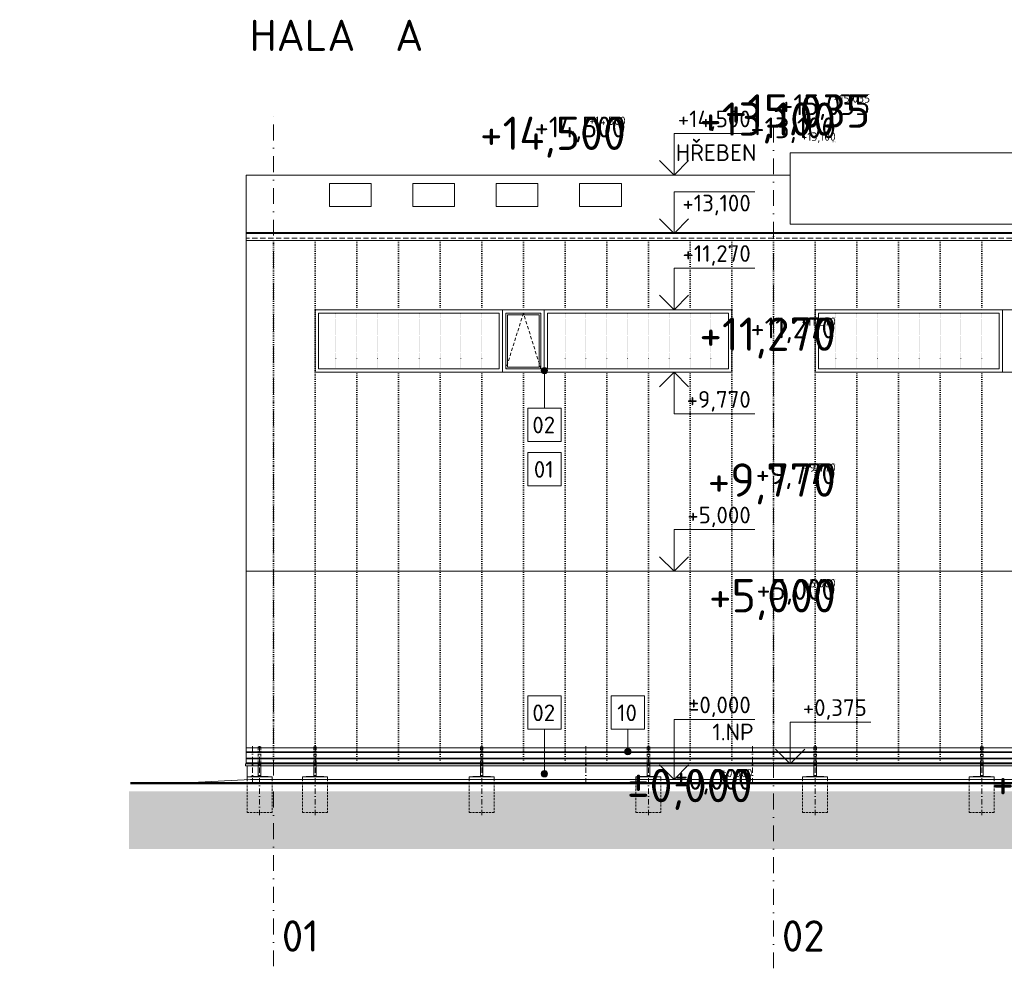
# Model space of a CAD drawing. Header units: millimetres. Extents: x -725694 to 4766210, y -2984614 to 2187451.
# Tile 31 of 256: x -6088 to 17540, y -91600 to -68840. Entities that reach past the tile are written whole.
import ezdxf
from ezdxf import colors
from ezdxf.entities.mleader import LeaderData, LeaderLine
from ezdxf.enums import TextEntityAlignment as Align
from ezdxf.math import Vec2, Vec3

# ---------------------------------------------------------------- set-up
doc = ezdxf.new("R2010")
doc.units = ezdxf.units.MM
for name, pattern in [('CARKOVANA', [5, 3, -2]), ('CENTERX2', [101.6, 63.5, -12.7, 12.7, -12.7]), ('DASHDOT', [25.4, 12.7, -6.35, 0, -6.35]), ('DIVIDE', [31.75, 12.7, -6.35, 0, -6.35, 0, -6.35]), ('DOT', [6.35, 0, -6.35]), ('HIDDEN', [9.525, 6.35, -3.175]), ('ČÁRKOVANÁ', [19.05, 12.7, -6.35])]:
    doc.linetypes.add(name, pattern=pattern)
for name, color, linetype in [('0 @ 1', 7, 'Continuous'), ('0 @ 10', 7, 'Continuous'), ('0 @ 100', 7, 'Continuous'), ('0 @ 200', 7, 'Continuous'), ('0 @ 250 (1)', 7, 'Continuous'), ('0 @ 250 (2)', 7, 'Continuous'), ('0 @ 400', 7, 'Continuous')]:
    doc.layers.add(name, color=color, linetype=linetype)
for name, color, linetype, lineweight in [('A99_FVE_řez', 7, 'Continuous', 5), ('A99_N_kce-pohl', 7, 'Continuous', 9), ('A99_N_koty-200-vysk', 7, 'Continuous', 9), ('A99_N_leg-text', 7, 'Continuous', 9), ('A99_N_osy', 7, 'CENTERX2', 9), ('A99_N_sraf', 7, 'Continuous', 0), ('A99_N_sraf @ 200', 7, 'Continuous', 0), ('A99_N_txt-popis-200', 7, 'Continuous', 5), ('A99_N_txt-popis-200 @ 200', 7, 'Continuous', 5), ('PBS - odstupy', 1, 'DIVIDE', 30)]:
    doc.layers.add(name, color=color, linetype=linetype, lineweight=lineweight)
doc.styles.add('A99_kota', font='isocpeur.ttf', dxfattribs={"height": 2})
doc.styles.add('A99_popis', font='isocpeur.ttf')
doc.styles.add('ad_popis 100', font='isocpeur.ttf', dxfattribs={"height": 200})
doc.styles.add('ISOCPEUR_2', font='isocpeur.ttf', dxfattribs={"height": 2})

# ---------------------------------------------------------------- blocks, each defined once
blk = doc.blocks.new('*U113')
at = {"color": 0, "linetype": 'ByBlock', "lineweight": -2}
blk.add_line((-3, 0), (7, 0), dxfattribs=at)
for points in [[(0, 0), (0, 5), (0, 5), (9.7, 5)], [(-1.75, 1.75), (0, 0), (1.75, 1.75)]]:
    blk.add_lwpolyline(points, dxfattribs=at)
at = {"color": 0, "linetype": 'ByBlock', "lineweight": -2, "style": 'A99_kota'}
for tag, p in [('VYSKA', (9.2, 7.75)), ('POPIS', (9.2, 4.5))]:
    blk.add_attdef(tag, text='', height=2, dxfattribs=at).set_placement(p, align=Align.TOP_RIGHT)
blk = doc.blocks.new('*U6313')
at = {"layer": 'A99_N_koty-200-vysk', "lineweight": 5}
ref = blk.add_blockref('*U113', (9615, -72570), dxfattribs=dict(at, xscale=200, yscale=200, zscale=200))
ref.add_attrib('VYSKA', '+14,500', dxfattribs={"layer": '0 @ 200', "color": 0, "linetype": 'ByBlock', "lineweight": -2, "height": 400, "style": 'A99_kota'}).set_placement((11455, -71020), align=Align.TOP_RIGHT)
ref.add_attrib('POPIS_001', 'HŘEBEN', (9655, -72230), dxfattribs={"layer": '0', "color": 0, "linetype": 'ByBlock', "lineweight": -2, "height": 400, "style": 'A99_kota'})
ref = blk.add_blockref('*U113', (9615, -72570), dxfattribs=dict(at, xscale=200, yscale=200, zscale=200))
ref.add_attrib('VYSKA', '+14,500', dxfattribs={"layer": '0 @ 400', "color": 0, "linetype": 'ByBlock', "lineweight": -2, "height": 800, "style": 'A99_kota'}).set_placement((8455, -71165), align=Align.TOP_RIGHT)
ref.add_attrib('POPIS_001', 'HŘEBEN', (9655, -72230), dxfattribs={"layer": '0', "color": 0, "linetype": 'ByBlock', "lineweight": -2, "height": 400, "style": 'A99_kota'})
ref = blk.add_blockref('*U113', (9615, -72570), dxfattribs=dict(at, xscale=200, yscale=200, zscale=200))
ref.add_attrib('VYSKA', '+14,500', dxfattribs={"layer": '0 @ 250 (1)', "color": 0, "linetype": 'ByBlock', "lineweight": -2, "height": 500, "style": 'A99_kota'}).set_placement((8455, -71165), align=Align.TOP_RIGHT)
ref.add_attrib('POPIS_001', 'HŘEBEN', (9655, -72230), dxfattribs={"layer": '0', "color": 0, "linetype": 'ByBlock', "lineweight": -2, "height": 400, "style": 'A99_kota'})
ref = blk.add_blockref('*U113', (9615, -72570), dxfattribs=dict(at, xscale=200, yscale=200, zscale=200))
ref.add_attrib('VYSKA', '+14,500', dxfattribs={"layer": '0 @ 250 (2)', "color": 0, "linetype": 'ByBlock', "lineweight": -2, "height": 500, "style": 'A99_kota'}).set_placement((8455, -71165), align=Align.TOP_RIGHT)
ref.add_attrib('POPIS_001', 'HŘEBEN', (9655, -72230), dxfattribs={"layer": '0', "color": 0, "linetype": 'ByBlock', "lineweight": -2, "height": 400, "style": 'A99_kota'})
ref = blk.add_blockref('*U113', (9615, -72570), dxfattribs=dict(at, xscale=200, yscale=200, zscale=200))
ref.add_attrib('VYSKA', '+14,500', dxfattribs={"layer": '0 @ 100', "color": 0, "linetype": 'ByBlock', "lineweight": -2, "height": 200, "style": 'A99_kota'}).set_placement((8455, -71165), align=Align.TOP_RIGHT)
ref.add_attrib('POPIS_001', 'HŘEBEN', (9655, -72230), dxfattribs={"layer": '0', "color": 0, "linetype": 'ByBlock', "lineweight": -2, "height": 400, "style": 'A99_kota'})
ref = blk.add_blockref('*U113', (9615, -72570), dxfattribs=dict(at, xscale=200, yscale=200, zscale=200))
ref.add_attrib('VYSKA', '+14,500', dxfattribs={"layer": '0 @ 10', "color": 0, "linetype": 'ByBlock', "lineweight": -2, "height": 20, "style": 'A99_kota'}).set_placement((8455, -71165), align=Align.TOP_RIGHT)
ref.add_attrib('POPIS_001', 'HŘEBEN', (9655, -72230), dxfattribs={"layer": '0', "color": 0, "linetype": 'ByBlock', "lineweight": -2, "height": 400, "style": 'A99_kota'})
ref = blk.add_blockref('*U113', (9615, -72570), dxfattribs=dict(at, xscale=200, yscale=200, zscale=200))
ref.add_attrib('VYSKA', '+14,500', dxfattribs={"layer": '0 @ 1', "color": 0, "linetype": 'ByBlock', "lineweight": -2, "height": 2, "style": 'A99_kota'}).set_placement((8455, -71165), align=Align.TOP_RIGHT)
ref.add_attrib('POPIS_001', 'HŘEBEN', (9655, -72230), dxfattribs={"layer": '0', "color": 0, "linetype": 'ByBlock', "lineweight": -2, "height": 400, "style": 'A99_kota'})
blk = doc.blocks.new('*U126')
at = {"color": 0, "linetype": 'ByBlock', "lineweight": -2}
blk.add_line((-3, 0), (7, 0), dxfattribs=at)
for points in [[(0, 0), (0, 7.2), (0, 7.2), (9.7, 7.2)], [(-1.75, 1.75), (0, 0), (1.75, 1.75)]]:
    blk.add_lwpolyline(points, dxfattribs=at)
at = {"color": 0, "linetype": 'ByBlock', "lineweight": -2, "style": 'A99_kota'}
for tag, p in [('VYSKA', (9.2, 9.95)), ('POPIS', (9.2, 6.7))]:
    blk.add_attdef(tag, text='', height=2, dxfattribs=at).set_placement(p, align=Align.TOP_RIGHT)
blk = doc.blocks.new('*U6314')
at = {"layer": 'A99_N_koty-200-vysk', "lineweight": 5}
ref = blk.add_blockref('*U126', (9615, -87070), dxfattribs=dict(at, xscale=200, yscale=200, zscale=200))
ref.add_attrib('VYSKA', '±0,000', dxfattribs={"layer": '0 @ 200', "color": 0, "linetype": 'ByBlock', "lineweight": -2, "height": 400, "style": 'A99_kota'}).set_placement((11455, -85080), align=Align.TOP_RIGHT)
ref.add_attrib('POPIS_001', '1.NP', (10535, -86130), dxfattribs={"layer": '0', "color": 0, "linetype": 'ByBlock', "lineweight": -2, "height": 400, "style": 'A99_kota'})
ref = blk.add_blockref('*U126', (9615, -87070), dxfattribs=dict(at, xscale=200, yscale=200, zscale=200))
ref.add_attrib('VYSKA', '±0,000', dxfattribs={"layer": '0 @ 400', "color": 0, "linetype": 'ByBlock', "lineweight": -2, "height": 800, "style": 'A99_kota'}).set_placement((11495, -86815), align=Align.TOP_RIGHT)
ref.add_attrib('POPIS_001', '1.NP', (10535, -86130), dxfattribs={"layer": '0', "color": 0, "linetype": 'ByBlock', "lineweight": -2, "height": 400, "style": 'A99_kota'})
ref = blk.add_blockref('*U126', (9615, -87070), dxfattribs=dict(at, xscale=200, yscale=200, zscale=200))
ref.add_attrib('VYSKA', '±0,000', dxfattribs={"layer": '0 @ 100', "color": 0, "linetype": 'ByBlock', "lineweight": -2, "height": 200, "style": 'A99_kota'}).set_placement((11495, -86815), align=Align.TOP_RIGHT)
ref.add_attrib('POPIS_001', '1.NP', (10535, -86130), dxfattribs={"layer": '0', "color": 0, "linetype": 'ByBlock', "lineweight": -2, "height": 400, "style": 'A99_kota'})
ref = blk.add_blockref('*U126', (9615, -87070), dxfattribs=dict(at, xscale=200, yscale=200, zscale=200))
ref.add_attrib('VYSKA', '±0,000', dxfattribs={"layer": '0 @ 1', "color": 0, "linetype": 'ByBlock', "lineweight": -2, "height": 2, "style": 'A99_kota'}).set_placement((11495, -86815), align=Align.TOP_RIGHT)
ref.add_attrib('POPIS_001', '1.NP', (10535, -86130), dxfattribs={"layer": '0', "color": 0, "linetype": 'ByBlock', "lineweight": -2, "height": 400, "style": 'A99_kota'})
ref = blk.add_blockref('*U126', (9615, -87070), dxfattribs=dict(at, xscale=200, yscale=200, zscale=200))
ref.add_attrib('VYSKA', '±0,000', dxfattribs={"layer": '0 @ 10', "color": 0, "linetype": 'ByBlock', "lineweight": -2, "height": 20, "style": 'A99_kota'}).set_placement((11495, -86815), align=Align.TOP_RIGHT)
ref.add_attrib('POPIS_001', '1.NP', (10535, -86130), dxfattribs={"layer": '0', "color": 0, "linetype": 'ByBlock', "lineweight": -2, "height": 400, "style": 'A99_kota'})
ref = blk.add_blockref('*U126', (9615, -87070), dxfattribs=dict(at, xscale=200, yscale=200, zscale=200))
ref.add_attrib('VYSKA', '±0,000', dxfattribs={"layer": '0 @ 250 (1)', "color": 0, "linetype": 'ByBlock', "lineweight": -2, "height": 500, "style": 'A99_kota'}).set_placement((11495, -86815), align=Align.TOP_RIGHT)
ref.add_attrib('POPIS_001', '1.NP', (10535, -86130), dxfattribs={"layer": '0', "color": 0, "linetype": 'ByBlock', "lineweight": -2, "height": 400, "style": 'A99_kota'})
ref = blk.add_blockref('*U126', (9615, -87070), dxfattribs=dict(at, xscale=200, yscale=200, zscale=200))
ref.add_attrib('VYSKA', '±0,000', dxfattribs={"layer": '0 @ 250 (2)', "color": 0, "linetype": 'ByBlock', "lineweight": -2, "height": 500, "style": 'A99_kota'}).set_placement((11495, -86815), align=Align.TOP_RIGHT)
ref.add_attrib('POPIS_001', '1.NP', (10535, -86130), dxfattribs={"layer": '0', "color": 0, "linetype": 'ByBlock', "lineweight": -2, "height": 400, "style": 'A99_kota'})
blk = doc.blocks.new('*U120')
at = {"color": 0, "linetype": 'ByBlock', "lineweight": -2}
blk.add_line((-3, 0), (7, 0), dxfattribs=at)
for points in [[(-1.75, -1.75), (0, 0), (1.75, -1.75)], [(0, 0), (0, -5), (0, -5), (9.7, -5)]]:
    blk.add_lwpolyline(points, dxfattribs=at)
at = {"color": 0, "linetype": 'ByBlock', "lineweight": -2, "style": 'A99_kota'}
for tag, p in [('VYSKA', (9.2, -2.25)), ('POPIS', (9.2, -5.5))]:
    blk.add_attdef(tag, text='', height=2, dxfattribs=at).set_placement(p, align=Align.TOP_RIGHT)
blk = doc.blocks.new('*U6315')
at = {"layer": 'A99_N_koty-200-vysk', "lineweight": 5}
ref = blk.add_blockref('*U120', (9615, -77300), dxfattribs=dict(at, xscale=200, yscale=200, zscale=200))
ref.add_attrib('VYSKA', '+9,770', dxfattribs={"layer": '0 @ 200', "color": 0, "linetype": 'ByBlock', "lineweight": -2, "height": 400, "style": 'A99_kota'}).set_placement((11455, -77750), align=Align.TOP_RIGHT)
ref = blk.add_blockref('*U120', (9615, -77300), dxfattribs=dict(at, xscale=200, yscale=200, zscale=200))
ref.add_attrib('VYSKA', '+9,770', dxfattribs={"layer": '0 @ 100', "color": 0, "linetype": 'ByBlock', "lineweight": -2, "height": 200, "style": 'A99_kota'}).set_placement((13495, -79485), align=Align.TOP_RIGHT)
ref = blk.add_blockref('*U120', (9615, -77300), dxfattribs=dict(at, xscale=200, yscale=200, zscale=200))
ref.add_attrib('VYSKA', '+9,770', dxfattribs={"layer": '0 @ 1', "color": 0, "linetype": 'ByBlock', "lineweight": -2, "height": 2, "style": 'A99_kota'}).set_placement((13495, -79485), align=Align.TOP_RIGHT)
ref = blk.add_blockref('*U120', (9615, -77300), dxfattribs=dict(at, xscale=200, yscale=200, zscale=200))
ref.add_attrib('VYSKA', '+9,770', dxfattribs={"layer": '0 @ 400', "color": 0, "linetype": 'ByBlock', "lineweight": -2, "height": 800, "style": 'A99_kota'}).set_placement((13495, -79485), align=Align.TOP_RIGHT)
ref = blk.add_blockref('*U120', (9615, -77300), dxfattribs=dict(at, xscale=200, yscale=200, zscale=200))
ref.add_attrib('VYSKA', '+9,770', dxfattribs={"layer": '0 @ 10', "color": 0, "linetype": 'ByBlock', "lineweight": -2, "height": 20, "style": 'A99_kota'}).set_placement((13495, -79485), align=Align.TOP_RIGHT)
ref = blk.add_blockref('*U120', (9615, -77300), dxfattribs=dict(at, xscale=200, yscale=200, zscale=200))
ref.add_attrib('VYSKA', '+9,770', dxfattribs={"layer": '0 @ 250 (1)', "color": 0, "linetype": 'ByBlock', "lineweight": -2, "height": 500, "style": 'A99_kota'}).set_placement((13495, -79485), align=Align.TOP_RIGHT)
ref = blk.add_blockref('*U120', (9615, -77300), dxfattribs=dict(at, xscale=200, yscale=200, zscale=200))
ref.add_attrib('VYSKA', '+9,770', dxfattribs={"layer": '0 @ 250 (2)', "color": 0, "linetype": 'ByBlock', "lineweight": -2, "height": 500, "style": 'A99_kota'}).set_placement((13495, -79485), align=Align.TOP_RIGHT)
blk = doc.blocks.new('*U124')
at = {"color": 0, "linetype": 'ByBlock', "lineweight": -2}
blk.add_line((-3, 0), (7, 0), dxfattribs=at)
for points in [[(0, 0), (0, 5), (0, 5), (9.7, 5)], [(-1.75, 1.75), (0, 0), (1.75, 1.75)]]:
    blk.add_lwpolyline(points, dxfattribs=at)
at = {"color": 0, "linetype": 'ByBlock', "lineweight": -2, "style": 'A99_kota'}
for tag, p in [('VYSKA', (9.2, 7.75)), ('POPIS', (9.2, 4.5))]:
    blk.add_attdef(tag, text='', height=2, dxfattribs=at).set_placement(p, align=Align.TOP_RIGHT)
blk = doc.blocks.new('*U6316')
at = {"layer": 'A99_N_koty-200-vysk', "lineweight": 5}
ref = blk.add_blockref('*U124', (9615, -75800), dxfattribs=dict(at, xscale=200, yscale=200, zscale=200))
ref.add_attrib('VYSKA', '+11,270', dxfattribs={"layer": '0 @ 200', "color": 0, "linetype": 'ByBlock', "lineweight": -2, "height": 400, "style": 'A99_kota'}).set_placement((11455, -74250), align=Align.TOP_RIGHT)
ref = blk.add_blockref('*U124', (9615, -75800), dxfattribs=dict(at, xscale=200, yscale=200, zscale=200))
ref.add_attrib('VYSKA', '+11,270', dxfattribs={"layer": '0 @ 100', "color": 0, "linetype": 'ByBlock', "lineweight": -2, "height": 200, "style": 'A99_kota'}).set_placement((13495, -75985), align=Align.TOP_RIGHT)
ref = blk.add_blockref('*U124', (9615, -75800), dxfattribs=dict(at, xscale=200, yscale=200, zscale=200))
ref.add_attrib('VYSKA', '+11,270', dxfattribs={"layer": '0 @ 1', "color": 0, "linetype": 'ByBlock', "lineweight": -2, "height": 2, "style": 'A99_kota'}).set_placement((13495, -75985), align=Align.TOP_RIGHT)
ref = blk.add_blockref('*U124', (9615, -75800), dxfattribs=dict(at, xscale=200, yscale=200, zscale=200))
ref.add_attrib('VYSKA', '+11,270', dxfattribs={"layer": '0 @ 400', "color": 0, "linetype": 'ByBlock', "lineweight": -2, "height": 800, "style": 'A99_kota'}).set_placement((13495, -75985), align=Align.TOP_RIGHT)
ref = blk.add_blockref('*U124', (9615, -75800), dxfattribs=dict(at, xscale=200, yscale=200, zscale=200))
ref.add_attrib('VYSKA', '+11,270', dxfattribs={"layer": '0 @ 10', "color": 0, "linetype": 'ByBlock', "lineweight": -2, "height": 20, "style": 'A99_kota'}).set_placement((13495, -75985), align=Align.TOP_RIGHT)
ref = blk.add_blockref('*U124', (9615, -75800), dxfattribs=dict(at, xscale=200, yscale=200, zscale=200))
ref.add_attrib('VYSKA', '+11,270', dxfattribs={"layer": '0 @ 250 (1)', "color": 0, "linetype": 'ByBlock', "lineweight": -2, "height": 500, "style": 'A99_kota'}).set_placement((13495, -75985), align=Align.TOP_RIGHT)
ref = blk.add_blockref('*U124', (9615, -75800), dxfattribs=dict(at, xscale=200, yscale=200, zscale=200))
ref.add_attrib('VYSKA', '+11,270', dxfattribs={"layer": '0 @ 250 (2)', "color": 0, "linetype": 'ByBlock', "lineweight": -2, "height": 500, "style": 'A99_kota'}).set_placement((13495, -75985), align=Align.TOP_RIGHT)
blk = doc.blocks.new('*U330')
at = {"color": 0, "linetype": 'ByBlock', "lineweight": -2}
blk.add_line((-3, 0), (7, 0), dxfattribs=at)
for points in [[(0, 0), (0, 5), (0, 5), (9.7, 5)], [(-1.75, 1.75), (0, 0), (1.75, 1.75)]]:
    blk.add_lwpolyline(points, dxfattribs=at)
at = {"color": 0, "linetype": 'ByBlock', "lineweight": -2, "style": 'A99_kota'}
blk.add_attdef('POPIS', text='', height=2, rotation=360, dxfattribs=at).set_placement((9.2, 5.5), align=Align.BOTTOM_RIGHT)
blk.add_attdef('VYSKA', text='', height=2, rotation=360, dxfattribs=at).set_placement((9.2, 4.25), align=Align.TOP_RIGHT)
blk = doc.blocks.new('*U6321')
at = {"layer": 'A99_N_koty-200-vysk', "lineweight": 5}
ref = blk.add_blockref('*U330', (9615, -73970), dxfattribs=dict(at, xscale=200, yscale=200, zscale=200))
ref.add_attrib('VYSKA', '+13,100', dxfattribs={"layer": '0 @ 400', "color": 0, "linetype": 'ByBlock', "lineweight": -2, "height": 800, "style": 'A99_kota'}).set_placement((13495, -70825), align=Align.TOP_RIGHT)
ref = blk.add_blockref('*U330', (9615, -73970), dxfattribs=dict(at, xscale=200, yscale=200, zscale=200))
ref.add_attrib('VYSKA', '+13,100', dxfattribs={"layer": '0 @ 250 (1)', "color": 0, "linetype": 'ByBlock', "lineweight": -2, "height": 500, "style": 'A99_kota'}).set_placement((13495, -71185), align=Align.TOP_RIGHT)
ref = blk.add_blockref('*U330', (9615, -73970), dxfattribs=dict(at, xscale=200, yscale=200, zscale=200))
ref.add_attrib('VYSKA', '+13,100', dxfattribs={"layer": '0 @ 250 (2)', "color": 0, "linetype": 'ByBlock', "lineweight": -2, "height": 500, "style": 'A99_kota'}).set_placement((13495, -71185), align=Align.TOP_RIGHT)
ref = blk.add_blockref('*U330', (9615, -73970), dxfattribs=dict(at, xscale=200, yscale=200, zscale=200))
ref.add_attrib('VYSKA', '+13,100', dxfattribs={"layer": '0 @ 100', "color": 0, "linetype": 'ByBlock', "lineweight": -2, "height": 200, "style": 'A99_kota'}).set_placement((13495, -71545), align=Align.TOP_RIGHT)
ref = blk.add_blockref('*U330', (9615, -73970), dxfattribs=dict(at, xscale=200, yscale=200, zscale=200))
ref.add_attrib('VYSKA', '+13,100', dxfattribs={"layer": '0 @ 10', "color": 0, "linetype": 'ByBlock', "lineweight": -2, "height": 20, "style": 'A99_kota'}).set_placement((13495, -71761), align=Align.TOP_RIGHT)
ref = blk.add_blockref('*U330', (9615, -73970), dxfattribs=dict(at, xscale=200, yscale=200, zscale=200))
ref.add_attrib('VYSKA', '+13,100', dxfattribs={"layer": '0 @ 1', "color": 0, "linetype": 'ByBlock', "lineweight": -2, "height": 2, "style": 'A99_kota'}).set_placement((13495, -71782), align=Align.TOP_RIGHT)
ref = blk.add_blockref('*U330', (9615, -73970), dxfattribs=dict(at, xscale=200, yscale=200, zscale=200))
ref.add_attrib('VYSKA', '+13,100', dxfattribs={"layer": '0 @ 200', "color": 0, "linetype": 'ByBlock', "lineweight": -2, "height": 400, "style": 'A99_kota'}).set_placement((11455, -73040), align=Align.TOP_RIGHT)
blk = doc.blocks.new('*U6322')
at = {"layer": 'A99_N_koty-200-vysk', "lineweight": 5}
ref = blk.add_blockref('*U124', (12400, -86695), dxfattribs=dict(at, xscale=200, yscale=200, zscale=200))
ref.add_attrib('VYSKA', '+0,375', dxfattribs={"layer": '0 @ 200', "color": 0, "linetype": 'ByBlock', "lineweight": -2, "height": 400, "style": 'A99_kota'}).set_placement((14240, -85145), align=Align.TOP_RIGHT)
ref = blk.add_blockref('*U124', (12400, -86695), dxfattribs=dict(at, xscale=200, yscale=200, zscale=200))
ref.add_attrib('VYSKA', '+0,375', dxfattribs={"layer": '0 @ 100', "color": 0, "linetype": 'ByBlock', "lineweight": -2, "height": 200, "style": 'A99_kota'}).set_placement((20305, -86745), align=Align.TOP_RIGHT)
ref = blk.add_blockref('*U124', (12400, -86695), dxfattribs=dict(at, xscale=200, yscale=200, zscale=200))
ref.add_attrib('VYSKA', '+0,375', dxfattribs={"layer": '0 @ 1', "color": 0, "linetype": 'ByBlock', "lineweight": -2, "height": 2, "style": 'A99_kota'}).set_placement((20305, -86745), align=Align.TOP_RIGHT)
ref = blk.add_blockref('*U124', (12400, -86695), dxfattribs=dict(at, xscale=200, yscale=200, zscale=200))
ref.add_attrib('VYSKA', '+0,375', dxfattribs={"layer": '0 @ 400', "color": 0, "linetype": 'ByBlock', "lineweight": -2, "height": 800, "style": 'A99_kota'}).set_placement((20305, -86745), align=Align.TOP_RIGHT)
ref = blk.add_blockref('*U124', (12400, -86695), dxfattribs=dict(at, xscale=200, yscale=200, zscale=200))
ref.add_attrib('VYSKA', '+0,375', dxfattribs={"layer": '0 @ 10', "color": 0, "linetype": 'ByBlock', "lineweight": -2, "height": 20, "style": 'A99_kota'}).set_placement((20305, -86745), align=Align.TOP_RIGHT)
ref = blk.add_blockref('*U124', (12400, -86695), dxfattribs=dict(at, xscale=200, yscale=200, zscale=200))
ref.add_attrib('VYSKA', '+0,375', dxfattribs={"layer": '0 @ 250 (1)', "color": 0, "linetype": 'ByBlock', "lineweight": -2, "height": 500, "style": 'A99_kota'}).set_placement((20305, -86745), align=Align.TOP_RIGHT)
ref = blk.add_blockref('*U124', (12400, -86695), dxfattribs=dict(at, xscale=200, yscale=200, zscale=200))
ref.add_attrib('VYSKA', '+0,375', dxfattribs={"layer": '0 @ 250 (2)', "color": 0, "linetype": 'ByBlock', "lineweight": -2, "height": 500, "style": 'A99_kota'}).set_placement((20305, -86745), align=Align.TOP_RIGHT)
blk = doc.blocks.new('*U6464')
at = {"layer": 'A99_N_koty-200-vysk', "lineweight": 5}
ref = blk.add_blockref('*U124', (9615, -82075), dxfattribs=dict(at, xscale=200, yscale=200, zscale=200))
ref.add_attrib('VYSKA', '+5,000', dxfattribs={"layer": '0 @ 200', "color": 0, "linetype": 'ByBlock', "lineweight": -2, "height": 400, "style": 'A99_kota'}).set_placement((11455, -80525), align=Align.TOP_RIGHT)
ref = blk.add_blockref('*U124', (9615, -82075), dxfattribs=dict(at, xscale=200, yscale=200, zscale=200))
ref.add_attrib('VYSKA', '+5,000', dxfattribs={"layer": '0 @ 100', "color": 0, "linetype": 'ByBlock', "lineweight": -2, "height": 200, "style": 'A99_kota'}).set_placement((13495, -82260), align=Align.TOP_RIGHT)
ref = blk.add_blockref('*U124', (9615, -82075), dxfattribs=dict(at, xscale=200, yscale=200, zscale=200))
ref.add_attrib('VYSKA', '+5,000', dxfattribs={"layer": '0 @ 1', "color": 0, "linetype": 'ByBlock', "lineweight": -2, "height": 2, "style": 'A99_kota'}).set_placement((13495, -82260), align=Align.TOP_RIGHT)
ref = blk.add_blockref('*U124', (9615, -82075), dxfattribs=dict(at, xscale=200, yscale=200, zscale=200))
ref.add_attrib('VYSKA', '+5,000', dxfattribs={"layer": '0 @ 400', "color": 0, "linetype": 'ByBlock', "lineweight": -2, "height": 800, "style": 'A99_kota'}).set_placement((13495, -82260), align=Align.TOP_RIGHT)
ref = blk.add_blockref('*U124', (9615, -82075), dxfattribs=dict(at, xscale=200, yscale=200, zscale=200))
ref.add_attrib('VYSKA', '+5,000', dxfattribs={"layer": '0 @ 10', "color": 0, "linetype": 'ByBlock', "lineweight": -2, "height": 20, "style": 'A99_kota'}).set_placement((13495, -82260), align=Align.TOP_RIGHT)
ref = blk.add_blockref('*U124', (9615, -82075), dxfattribs=dict(at, xscale=200, yscale=200, zscale=200))
ref.add_attrib('VYSKA', '+5,000', dxfattribs={"layer": '0 @ 250 (1)', "color": 0, "linetype": 'ByBlock', "lineweight": -2, "height": 500, "style": 'A99_kota'}).set_placement((13495, -82260), align=Align.TOP_RIGHT)
ref = blk.add_blockref('*U124', (9615, -82075), dxfattribs=dict(at, xscale=200, yscale=200, zscale=200))
ref.add_attrib('VYSKA', '+5,000', dxfattribs={"layer": '0 @ 250 (2)', "color": 0, "linetype": 'ByBlock', "lineweight": -2, "height": 500, "style": 'A99_kota'}).set_placement((13495, -82260), align=Align.TOP_RIGHT)
blk = doc.blocks.new('*U453')
at = {"color": 0, "linetype": 'ByBlock', "lineweight": -2}
blk.add_line((-3, 0), (7, 0), dxfattribs=at)
for points in [[(0, 0), (0, 5), (0, 5), (9.7, 5)], [(-1.75, 1.75), (0, 0), (1.75, 1.75)]]:
    blk.add_lwpolyline(points, dxfattribs=at)
at = {"color": 0, "linetype": 'ByBlock', "lineweight": -2, "style": 'A99_kota'}
for tag, p in [('VYSKA', (9.2, 7.75)), ('POPIS', (16.075, 4.5))]:
    blk.add_attdef(tag, text='', height=2, dxfattribs=at).set_placement(p, align=Align.TOP_RIGHT)
blk = doc.blocks.new('*U6470')
at = {"layer": 'A99_N_koty-200-vysk', "lineweight": 5}
ref = blk.add_blockref('*U453', (22625, -72035), dxfattribs=dict(at, xscale=200, yscale=200, zscale=200))
ref.add_attrib('VYSKA', '+15,035', dxfattribs={"layer": '0 @ 400', "color": 0, "linetype": 'ByBlock', "lineweight": -2, "height": 800, "style": 'A99_kota'}).set_placement((14320, -70630), align=Align.TOP_RIGHT)
ref.add_attrib('POPIS_001', 'HŘEBEN FVE', (22880, -71695), dxfattribs={"layer": '0', "color": 0, "linetype": 'ByBlock', "lineweight": -2, "height": 400, "style": 'A99_kota'})
ref = blk.add_blockref('*U453', (22625, -72035), dxfattribs=dict(at, xscale=200, yscale=200, zscale=200))
ref.add_attrib('VYSKA', '+15,035', dxfattribs={"layer": '0 @ 250 (1)', "color": 0, "linetype": 'ByBlock', "lineweight": -2, "height": 500, "style": 'A99_kota'}).set_placement((14320, -70630), align=Align.TOP_RIGHT)
ref.add_attrib('POPIS_001', 'HŘEBEN FVE', (22880, -71695), dxfattribs={"layer": '0', "color": 0, "linetype": 'ByBlock', "lineweight": -2, "height": 400, "style": 'A99_kota'})
ref = blk.add_blockref('*U453', (22625, -72035), dxfattribs=dict(at, xscale=200, yscale=200, zscale=200))
ref.add_attrib('VYSKA', '+15,035', dxfattribs={"layer": '0 @ 250 (2)', "color": 0, "linetype": 'ByBlock', "lineweight": -2, "height": 500, "style": 'A99_kota'}).set_placement((14320, -70630), align=Align.TOP_RIGHT)
ref.add_attrib('POPIS_001', 'HŘEBEN FVE', (22880, -71695), dxfattribs={"layer": '0', "color": 0, "linetype": 'ByBlock', "lineweight": -2, "height": 400, "style": 'A99_kota'})
ref = blk.add_blockref('*U453', (22625, -72035), dxfattribs=dict(at, xscale=200, yscale=200, zscale=200))
ref.add_attrib('VYSKA', '+15,035', dxfattribs={"layer": '0 @ 100', "color": 0, "linetype": 'ByBlock', "lineweight": -2, "height": 200, "style": 'A99_kota'}).set_placement((14320, -70630), align=Align.TOP_RIGHT)
ref.add_attrib('POPIS_001', 'HŘEBEN FVE', (22880, -71695), dxfattribs={"layer": '0', "color": 0, "linetype": 'ByBlock', "lineweight": -2, "height": 400, "style": 'A99_kota'})
ref = blk.add_blockref('*U453', (22625, -72035), dxfattribs=dict(at, xscale=200, yscale=200, zscale=200))
ref.add_attrib('VYSKA', '+15,035', dxfattribs={"layer": '0 @ 10', "color": 0, "linetype": 'ByBlock', "lineweight": -2, "height": 20, "style": 'A99_kota'}).set_placement((14320, -70630), align=Align.TOP_RIGHT)
ref.add_attrib('POPIS_001', 'HŘEBEN FVE', (22880, -71695), dxfattribs={"layer": '0', "color": 0, "linetype": 'ByBlock', "lineweight": -2, "height": 400, "style": 'A99_kota'})
ref = blk.add_blockref('*U453', (22625, -72035), dxfattribs=dict(at, xscale=200, yscale=200, zscale=200))
ref.add_attrib('VYSKA', '+15,035', dxfattribs={"layer": '0 @ 1', "color": 0, "linetype": 'ByBlock', "lineweight": -2, "height": 2, "style": 'A99_kota'}).set_placement((14320, -70630), align=Align.TOP_RIGHT)
ref.add_attrib('POPIS_001', 'HŘEBEN FVE', (22880, -71695), dxfattribs={"layer": '0', "color": 0, "linetype": 'ByBlock', "lineweight": -2, "height": 400, "style": 'A99_kota'})
ref = blk.add_blockref('*U453', (22625, -72035), dxfattribs=dict(at, xscale=200, yscale=200, zscale=200))
ref.add_attrib('VYSKA', '+15,035', dxfattribs={"layer": '0 @ 200', "color": 0, "linetype": 'ByBlock', "lineweight": -2, "height": 400, "style": 'A99_kota'}).set_placement((24465, -70485), align=Align.TOP_RIGHT)
ref.add_attrib('POPIS_001', 'HŘEBEN FVE', (22880, -71695), dxfattribs={"layer": '0', "color": 0, "linetype": 'ByBlock', "lineweight": -2, "height": 400, "style": 'A99_kota'})
blk = doc.blocks.new('*U6242')
at = {"layer": 'A99_N_txt-popis-200 @ 200', "lineweight": 9}
ml = blk.add_multileader_mtext('Standard', dxfattribs=at)
ml.set_content('\\A1;{\\C256;dilatace}', color=1, style='A99_popis')
ml.set_leader_properties(color=256, linetype='ByLayer', lineweight=-1)
ml.build(insert=Vec2(0, 0))
ml.multileader.update_dxf_attribs({"dogleg_length": 200, "arrow_head_size": 300, "scale": 200})
ctx = ml.context
ctx.base_point, ctx.scale, ctx.char_height, ctx.arrow_head_size, ctx.landing_gap_size, ctx.plane_origin = Vec3(73020, -81070), 200, 400, 300, 1000, Vec3(71102.5, -90250)
ctx.text_align_type = 2
notes = []
notes.append((ctx, [(1, (1, 1, 0), (77620, -81070), (-1, 0), 800, [(0, [(78550, -81065)], 0, [])])]))
ctx.mtext.insert, ctx.mtext.width, ctx.mtext.alignment, ctx.mtext.flow_direction = Vec3(75820, -80870), 2135, 3, 5
for ctx, leaders in notes:
    for number, flags, end, landing, length, lines in leaders:
        leader = LeaderData()
        leader.index, (leader.has_last_leader_line, leader.has_dogleg_vector, leader.attachment_direction) = number, flags
        leader.last_leader_point, leader.dogleg_vector, leader.dogleg_length = Vec3(end), Vec3(landing), length
        for number, points, colour, breaks in lines:
            line = LeaderLine()
            line.index, line.vertices, line.color, line.breaks = number, Vec3.list(points), colors.encode_raw_color(colour), breaks
            leader.lines.append(line)
        ctx.leaders.append(leader)

msp = doc.modelspace()

# ---------------------------------------------------------------- hatches: boundary and pattern name
at = {"layer": 'A99_N_leg-text', "lineweight": 9}
h = msp.add_hatch(color=256, dxfattribs=at)
h.dxf.hatch_style = 1
edge = h.paths.add_edge_path()
edge.add_arc((6505, -77260), 75, 0, 360)
h = msp.add_hatch(color=256, dxfattribs=at)
h.dxf.hatch_style = 1
edge = h.paths.add_edge_path()
edge.add_arc((8505, -86404.5), 75, 0, 360)
h = msp.add_hatch(color=256, dxfattribs=at)
h.dxf.hatch_style = 1
edge = h.paths.add_edge_path()
edge.add_arc((6505, -86935), 75, 0, 360)
at = {"layer": 'A99_N_sraf @ 200', "linetype": 'Continuous', "lineweight": 0, "transparency": 33554610}
h = msp.add_hatch(color=252, dxfattribs=at)
h.dxf.hatch_style = 1
h.paths.add_polyline_path([(-3467.5, -87355), (-3467.5, -88737.5), (151662.5, -88737.5), (151662.5, -87355)])

# ---------------------------------------------------------------- linework, layer by layer
at = {"layer": 'A99_FVE_řez', "lineweight": 5, "ltscale": 2}
msp.add_lwpolyline([(12400, -72035), (29600, -72035), (29600, -73745), (12400, -73745)], close=True, dxfattribs=at)
at = {"layer": 'A99_N_kce-pohl', "color": 1, "lineweight": 9}
msp.add_line((-650, -72570), (-650, -86695), dxfattribs=at)
at = {"layer": 'A99_N_kce-pohl', "lineweight": 5, "ltscale": 2}
msp.add_line((29925, -86695), (-575, -86695), dxfattribs=at)
at = {"layer": 'A99_N_kce-pohl', "color": 252, "lineweight": 50}
msp.add_line((151570, -87155), (-3425, -87155), dxfattribs=at)
at = {"layer": 'A99_N_kce-pohl', "color": 1, "lineweight": 9}
for points in [[(-650, -72570), (12400, -72570)], [(138875, -82070), (-650, -82070)], [(-650, -86695), (-667.5, -86695), (-667.5, -86745), (-632.5, -86745), (-632.5, -87074.1)]]:
    msp.add_lwpolyline(points, dxfattribs=at)
at = {"layer": 'A99_N_kce-pohl', "color": 1, "linetype": 'Continuous', "lineweight": 5}
for points in [[(1350, -72770), (2350, -72770), (2350, -73325), (1350, -73325)], [(3350, -72770), (4350, -72770), (4350, -73325), (3350, -73325)], [(5350, -72770), (6350, -72770), (6350, -73325), (5350, -73325)], [(7350, -72770), (8350, -72770), (8350, -73325), (7350, -73325)]]:
    msp.add_lwpolyline(points, close=True, dxfattribs=at)
at = {"layer": 'A99_N_kce-pohl', "color": 1, "linetype": 'Continuous', "lineweight": 9}
msp.add_lwpolyline([(138875, -73945), (-650, -73945)], dxfattribs=at)
at = {"layer": 'A99_N_kce-pohl', "color": 1, "linetype": 'Continuous', "lineweight": 5}
for points in [[(138875, -73970), (-650, -73970)], [(138875, -74135), (-650, -74135)]]:
    msp.add_lwpolyline(points, dxfattribs=at)
at = {"layer": 'A99_N_kce-pohl', "color": 1, "linetype": 'ČÁRKOVANÁ', "lineweight": 0, "ltscale": 10}
msp.add_lwpolyline([(138875, -74085), (-650, -74085)], dxfattribs=at)
at = {"layer": 'A99_N_kce-pohl', "linetype": 'Continuous', "lineweight": 9, "ltscale": 0.5}
for points in [[(1000, -75800), (5500, -75800), (5500, -77300), (1000, -77300)], [(5500, -75800), (6500, -75800), (6500, -77300), (5500, -77300)], [(11000, -75800), (6500, -75800), (6500, -77300), (11000, -77300)], [(13000, -75800), (17500, -75800), (17500, -77300), (13000, -77300)], [(18500, -75800), (17500, -75800), (17500, -77300), (18500, -77300)], [(1080, -75880), (5420, -75880), (5420, -77220), (1080, -77220)], [(5580, -75880), (6420, -75880), (6420, -77220), (5580, -77220)], [(10920, -75880), (6580, -75880), (6580, -77220), (10920, -77220)], [(13080, -75880), (17420, -75880), (17420, -77220), (13080, -77220)]]:
    msp.add_lwpolyline(points, close=True, dxfattribs=at)
at = {"layer": 'A99_N_kce-pohl', "linetype": 'DOT', "lineweight": 0, "ltscale": 4}
for points in [[(1500, -77220), (1500, -75880)], [(2000, -77220), (2000, -75880)], [(2500, -77220), (2500, -75880)], [(3000, -77220), (3000, -75880)], [(3500, -77220), (3500, -75880)], [(4000, -77220), (4000, -75880)], [(4500, -77220), (4500, -75880)], [(5000, -77220), (5000, -75880)], [(7000, -77220), (7000, -75880)], [(7500, -77220), (7500, -75880)], [(8000, -77220), (8000, -75880)], [(8500, -77220), (8500, -75880)], [(9000, -77220), (9000, -75880)], [(9500, -77220), (9500, -75880)], [(10000, -77220), (10000, -75880)], [(10500, -77220), (10500, -75880)], [(13500, -77220), (13500, -75880)], [(14000, -77220), (14000, -75880)], [(14500, -77220), (14500, -75880)], [(15000, -77220), (15000, -75880)], [(15500, -77220), (15500, -75880)], [(16000, -77220), (16000, -75880)], [(16500, -77220), (16500, -75880)], [(17000, -77220), (17000, -75880)]]:
    msp.add_lwpolyline(points, dxfattribs=at)
at = {"layer": 'A99_N_kce-pohl', "linetype": 'CARKOVANA', "lineweight": 0, "ltscale": 25}
msp.add_lwpolyline([(6420, -77220), (6000, -75880), (5580, -77220)], dxfattribs=at)
at = {"layer": 'A99_N_kce-pohl', "linetype": 'Continuous', "lineweight": 5, "ltscale": 0.5}
msp.add_lwpolyline([(5620, -75920), (6380, -75920), (6380, -77180), (5620, -77180)], close=True, dxfattribs=at)
at = {"layer": 'A99_N_kce-pohl', "linetype": 'Continuous', "lineweight": 0, "ltscale": 0.5}
for points in [[(-650, -86312), (63137.5, -86312)], [(-650, -86404.5), (63137.5, -86404.5)], [(-650, -86422), (63137.5, -86422)], [(-362.5, -86312), (-362.5, -86282.5), (-302.5, -86282.5), (-302.5, -86312)], [(970, -86312), (970, -86282.5), (1030, -86282.5), (1030, -86312)], [(4970, -86312), (4970, -86282.5), (5030, -86282.5), (5030, -86312)], [(8970, -86312), (8970, -86282.5), (9030, -86282.5), (9030, -86312)], [(12970, -86312), (12970, -86282.5), (13030, -86282.5), (13030, -86312)], [(16970, -86312), (16970, -86282.5), (17030, -86282.5), (17030, -86312)], [(-650, -86557), (63137.5, -86557)], [(-650, -86574.5), (63137.5, -86574.5)], [(-650, -86667), (63137.5, -86667)], [(-362.5, -86745), (-362.5, -87000)], [(-302.5, -86745), (-302.5, -87000)], [(970, -86745), (970, -87000)], [(1030, -86745), (1030, -87000)], [(4970, -86745), (4970, -87000)], [(5030, -86745), (5030, -87000)], [(8970, -86745), (8970, -87000)], [(9030, -86745), (9030, -87000)], [(12970, -86745), (12970, -87000)], [(13030, -86745), (13030, -87000)], [(16970, -86745), (16970, -87000)], [(17030, -86745), (17030, -87000)], [(-632.5, -87060.5), (-632.5, -87010), (-542.5, -87010)], [(-332.5, -87000), (-542.5, -87000), (-542.5, -87010), (-332.5, -87010)], [(-332.5, -87000), (-122.5, -87000), (-122.5, -87010), (-332.5, -87010)], [(-32.5, -87060.5), (-32.5, -87010), (-122.5, -87010)], [(700, -87060.5), (700, -87010), (790, -87010)], [(1000, -87000), (790, -87000), (790, -87010), (1000, -87010)], [(1000, -87000), (1210, -87000), (1210, -87010), (1000, -87010)], [(1300, -87060.5), (1300, -87010), (1210, -87010)], [(4700, -87060.5), (4700, -87010), (4790, -87010)], [(5000, -87000), (4790, -87000), (4790, -87010), (5000, -87010)], [(5000, -87000), (5210, -87000), (5210, -87010), (5000, -87010)], [(5300, -87060.5), (5300, -87010), (5210, -87010)], [(8700, -87060.5), (8700, -87010), (8790, -87010)], [(9000, -87000), (8790, -87000), (8790, -87010), (9000, -87010)], [(9000, -87000), (9210, -87000), (9210, -87010), (9000, -87010)], [(9300, -87060.5), (9300, -87010), (9210, -87010)], [(12700, -87060.5), (12700, -87010), (12790, -87010)], [(13000, -87000), (12790, -87000), (12790, -87010), (13000, -87010)], [(13000, -87000), (13210, -87000), (13210, -87010), (13000, -87010)], [(13300, -87060.5), (13300, -87010), (13210, -87010)], [(16700, -87060.5), (16700, -87010), (16790, -87010)], [(17000, -87000), (16790, -87000), (16790, -87010), (17000, -87010)], [(17000, -87000), (17210, -87000), (17210, -87010), (17000, -87010)], [(17300, -87060.5), (17300, -87010), (17210, -87010)]]:
    msp.add_lwpolyline(points, dxfattribs=at)
at = {"layer": 'A99_N_kce-pohl', "linetype": 'HIDDEN', "lineweight": 0, "ltscale": 8}
for points in [[(-362.5, -86312), (-362.5, -86745)], [(-302.5, -86312), (-302.5, -86745)], [(970, -86312), (970, -86745)], [(1030, -86312), (1030, -86745)], [(4970, -86312), (4970, -86745)], [(5030, -86312), (5030, -86745)], [(8970, -86312), (8970, -86745)], [(9030, -86312), (9030, -86745)], [(12970, -86312), (12970, -86745)], [(13030, -86312), (13030, -86745)], [(16970, -86312), (16970, -86745)], [(17030, -86312), (17030, -86745)], [(-632.5, -87060.5), (-632.5, -87860.5), (-332.5, -87860.5)], [(-32.5, -87060.5), (-32.5, -87860.5), (-332.5, -87860.5)], [(700, -87060.5), (700, -87860.5), (1000, -87860.5)], [(1300, -87060.5), (1300, -87860.5), (1000, -87860.5)], [(4700, -87060.5), (4700, -87860.5), (5000, -87860.5)], [(5300, -87060.5), (5300, -87860.5), (5000, -87860.5)], [(8700, -87060.5), (8700, -87860.5), (9000, -87860.5)], [(9300, -87060.5), (9300, -87860.5), (9000, -87860.5)], [(12700, -87060.5), (12700, -87860.5), (13000, -87860.5)], [(13300, -87060.5), (13300, -87860.5), (13000, -87860.5)], [(16700, -87060.5), (16700, -87860.5), (17000, -87860.5)], [(17300, -87060.5), (17300, -87860.5), (17000, -87860.5)]]:
    msp.add_lwpolyline(points, dxfattribs=at)
at = {"layer": 'A99_N_kce-pohl', "linetype": 'DASHDOT', "lineweight": 0, "ltscale": 10}
for points in [[(-332.5, -86272.5), (-332.5, -87922.5)], [(1000, -86272.5), (1000, -87922.5)], [(5000, -86272.5), (5000, -87922.5)], [(9000, -86272.5), (9000, -87922.5)], [(13000, -86272.5), (13000, -87922.5)], [(17000, -86272.5), (17000, -87922.5)]]:
    msp.add_lwpolyline(points, dxfattribs=at)
at = {"layer": 'A99_N_kce-pohl', "lineweight": 5, "ltscale": 2}
for points in [[(-650, -86695), (29925, -86695)], [(-632.5, -86745), (29925, -86745)]]:
    msp.add_lwpolyline(points, dxfattribs=at)
at = {"layer": 'A99_N_kce-pohl', "color": 7, "lineweight": 5, "ltscale": 2}
for points in [[(-550, -87070), (-2260, -87155)], [(151570, -87070), (-550, -87070)]]:
    msp.add_lwpolyline(points, dxfattribs=at)
at = {"layer": 'A99_N_leg-text', "lineweight": 9}
for points in [[(6505, -78160), (6505, -77260)], [(6505, -85865), (6505, -86935)], [(8505, -85865), (8505, -86404.5)]]:
    msp.add_lwpolyline(points, dxfattribs=at)
for points in [[(6105, -78160), (6105, -78960), (6905, -78960), (6905, -78160)], [(6105, -79225), (6105, -80025), (6905, -80025), (6905, -79225)], [(6105, -85065), (6105, -85865), (6905, -85865), (6905, -85065)], [(8105, -85065), (8105, -85865), (8905, -85865), (8905, -85065)]]:
    msp.add_lwpolyline(points, close=True, dxfattribs=at)
for centre in [(6505, -77260), (8505, -86404.5), (6505, -86935)]:
    msp.add_circle(centre, 75, dxfattribs=at)
at = {"layer": 'A99_N_osy', "color": 5, "linetype": 'DASHDOT', "lineweight": 9, "ltscale": 30}
for points in [[(0, -91550), (0, -71085)], [(12000, -91600), (12000, -71085)]]:
    msp.add_lwpolyline(points, dxfattribs=at)
at = {"layer": 'A99_N_osy', "linetype": 'DASHDOT', "lineweight": 0, "ltscale": 10}
for points in [[(-500, -86272.5), (-500, -87155)], [(7500, -86272.5), (7500, -87155)], [(11500, -86272.5), (11500, -87155)]]:
    msp.add_lwpolyline(points, dxfattribs=at)
at = {"layer": 'A99_N_sraf', "linetype": 'DOT', "lineweight": 5, "ltscale": 7}
for p, q in [((0, -74135), (0, -86695)), ((1000, -74135), (1000, -86695)), ((2000, -74135), (2000, -75800)), ((3000, -74135), (3000, -75800)), ((4000, -74135), (4000, -75800)), ((5000, -74135), (5000, -75800)), ((6000, -74135), (6000, -75800)), ((7000, -74135), (7000, -75800)), ((8000, -74135), (8000, -75800)), ((9000, -74135), (9000, -75800)), ((10000, -74135), (10000, -75800)), ((11000, -74135), (11000, -86695)), ((12000, -74045), (12000, -86695)), ((13000, -74135), (13000, -86695)), ((14000, -74135), (14000, -75795)), ((15000, -74135), (15000, -75795)), ((16000, -74135), (16000, -75795)), ((17000, -74135), (17000, -75795)), ((2000, -77295), (2000, -86695)), ((3000, -77295), (3000, -86695)), ((4000, -77295), (4000, -86695)), ((5000, -77295), (5000, -86695)), ((6000, -77295), (6000, -86695)), ((7000, -77295), (7000, -86695)), ((8000, -77295), (8000, -86695)), ((9000, -77295), (9000, -86695)), ((10000, -77295), (10000, -86695)), ((14000, -77295), (14000, -86695)), ((15000, -77295), (15000, -86695)), ((16000, -77295), (16000, -86695)), ((17000, -77295), (17000, -86695))]:
    msp.add_line(p, q, dxfattribs=at)

# ---------------------------------------------------------------- block references
at = {"layer": 'A99_N_txt-popis-200', "color": 4, "linetype": 'Continuous', "lineweight": 0}
msp.add_blockref('*U6242', (0, 0), dxfattribs=at)
at = {"layer": 'PBS - odstupy', "color": 4, "linetype": 'Continuous', "lineweight": 0}
for name in ['*U6470', '*U6321', '*U6313', '*U6316', '*U6315', '*U6464', '*U6314', '*U6322']:
    msp.add_blockref(name, (0, 0), dxfattribs=at)

# ---------------------------------------------------------------- texts
at = {"layer": 'A99_N_leg-text', "lineweight": 9, "char_height": 400, "width": 717.083, "attachment_point": 2, "line_spacing_factor": 1.149209, "style": 'ISOCPEUR_2'}
for s, insert in [('{\\fISOCPEUR|b1|i0|c238|p34;02}', (6487.5, -78365)), ('{\\fISOCPEUR|b1|i0|c238|p34;01}', (6487.5, -79430)), ('{\\fISOCPEUR|b1|i0|c238|p34;02}', (6487.5, -85270)), ('{\\fISOCPEUR|b1|i0|c238|p34;10}', (8487.5, -85270))]:
    msp.add_mtext(s, dxfattribs=dict(at, insert=insert))
at = {"layer": 'A99_N_osy', "color": 5, "lineweight": 0, "char_height": 750, "attachment_point": 1, "style": 'ad_popis 100', "bg_fill": 3, "box_fill_scale": 1, "bg_fill_color": 256, "bg_fill_transparency": 0}
for s, insert in [('01', (202.5, -90450)), ('02', (12202.5, -90450))]:
    msp.add_mtext_dynamic_manual_height_columns(s, width=832.5, gutter_width=1000, heights=[0], dxfattribs=dict(at, insert=insert))
at = {"layer": 'A99_N_txt-popis-200', "lineweight": 9, "ltscale": 5, "style": 'ad_popis 100'}
msp.add_text('HALA  A', height=750, dxfattribs=at).set_placement((-570, -69590))

doc.saveas('drawing.dxf')
